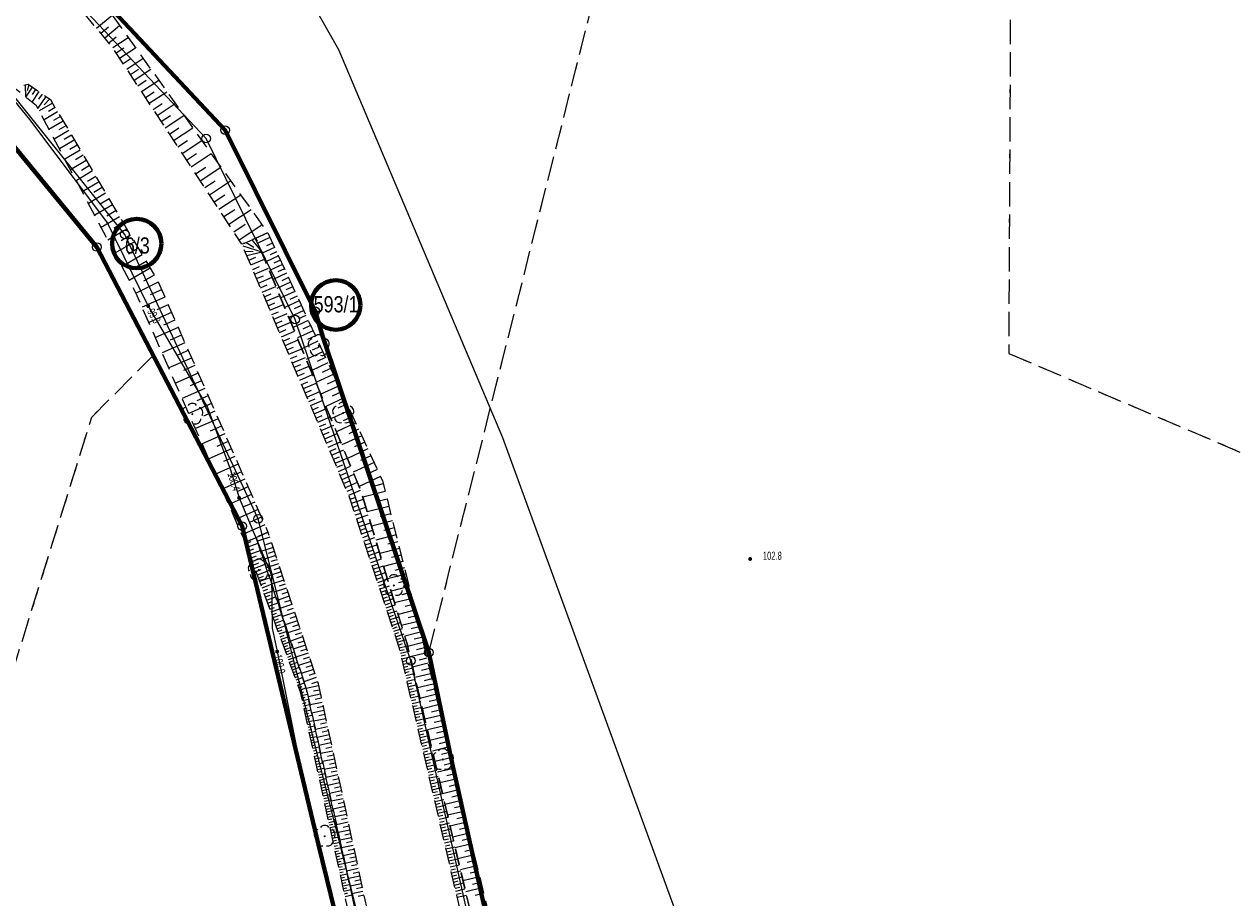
# Model space of a CAD drawing. Header units: inches. Extents: x 6497603 to 6502483, y 5925790 to 5934357.
# Tile 255 of 256: x 6500947 to 6501059, y 5927114 to 5927195. Entities that reach past the tile are written whole.
import ezdxf
from ezdxf.enums import TextEntityAlignment as Align

# ---------------------------------------------------------------- set-up
doc = ezdxf.new("R2010")
doc.units = ezdxf.units.IN
doc.header["$MEASUREMENT"] = 0
for name, pattern in [('1.5_0.75', [2.25, 1.5, -0.75]), ('219-1000', [0, 0]), ('egkk-1000', [3, 2.25, -0.75]), ('egug-1000', [1.5, 0.75, -0.75])]:
    doc.linetypes.add(name, pattern=pattern)
for name, color, linetype in [('000 Inne (niezydentyfikowane)', 7, 'Continuous'), ('202-punkt graniczny', 7, 'Continuous'), ('211-numer działki ewidencyjnej', 7, 'Continuous'), ('217-kontur klasyfikacyjny', 7, 'Continuous'), ('218-kontur użytku gruntowego', 7, 'Continuous'), ('219-działka ewidencyjna', 7, 'Continuous'), ('drzewo liściaste', 7, 'Continuous'), ('pikieta naturalna', 7, 'Continuous'), ('pikieta naturalna-Atr2', 7, 'Continuous'), ('przewód telekomunikacyjny podziemny', 7, 'Continuous'), ('rzędna', 7, 'Continuous'), ('rzędna-Atr2', 7, 'Continuous'), ('skarpa nieumocniona', 7, 'Continuous')]:
    doc.layers.add(name, color=color, linetype=linetype)
doc.styles.get("Standard").update_dxf_attribs({"font": 'arial.ttf'})

# ---------------------------------------------------------------- blocks, each defined once
blk = doc.blocks.new('202')
at = {"color": 0, "linetype": 'Continuous', "lineweight": 0}
blk.add_circle((0, 0), 0.4, dxfattribs=at)
blk = doc.blocks.new('OP021')
at = {"linetype": 'Continuous', "lineweight": 13}
h = blk.add_hatch(color=0, dxfattribs=at)
edge = h.paths.add_edge_path()
edge.add_arc((0, 0), 0.1, 0, 360)
at = {"color": 0, "linetype": 'Continuous', "lineweight": -3}
for centre, start, end in [((-0.476, 0.154), 110.388, 213.756), ((0, 0.5), 38.316, 141.684), ((0.476, 0.154), 326.244, 69.612), ((-0.294, -0.404), 182.272, 285.64), ((0.294, -0.404), 254.36, 357.728), ((0.294, -0.404), 254.36, 357.728)]:
    blk.add_arc(centre, 0.5, start, end, dxfattribs=at)
blk = doc.blocks.new('PW01')
at = {"linetype": 'Continuous', "lineweight": 13}
h = blk.add_hatch(color=0, dxfattribs=at)
edge = h.paths.add_edge_path()
edge.add_arc((0, 0), 0.18, 0, 360)

msp = doc.modelspace()

# ---------------------------------------------------------------- linework, layer by layer
at = {"color": 6, "lineweight": 70}
for points in [[(6501011.55, 5927020.65), (6501000.814, 5927063.343), (6500992.07, 5927102.135), (6500986.55, 5927126.78), (6500984.39, 5927137), (6500974.602, 5927166.17), (6500973.88, 5927168.54), (6500965.55, 5927185.28), (6500952.04, 5927199.71), (6500933.25, 5927220.44)], [(6500937.14, 5927194.57), (6500953.68, 5927174.48), (6500963.205, 5927156.196), (6500967.12, 5927148.68), (6500974.172, 5927119.212), (6500979.12, 5927099.117), (6500984.237, 5927078.537), (6500994.599, 5927036.186), (6500997.8, 5927023.08), (6501007.082, 5926983.723), (6501014.87, 5926952.22), (6501018.14, 5926938.63), (6501021.741, 5926913.289), (6501023.386, 5926901.714), (6501023.632, 5926861.1), (6501019.496, 5926835.731), (6501014.288, 5926803.269), (6501007.497, 5926761.792)]]:
    msp.add_lwpolyline(points, dxfattribs=at)
at = {"color": 5, "lineweight": 70}
for centre in [(6500957.38, 5927174.8), (6500975.779, 5927169.116)]:
    msp.add_circle(centre, 2.284, dxfattribs=at)
at = {"layer": '000 Inne (niezydentyfikowane)', "color": 7, "linetype": 'Continuous', "lineweight": 18, "flags": 128}
for points in [[(6500953.66, 5927194.72), (6500955.1, 5927195.92)], [(6500954.04, 5927194.26), (6500954.75, 5927194.84)], [(6500954.42, 5927193.8), (6500955.79, 5927194.94)], [(6500954.79, 5927193.36), (6500955.46, 5927193.91)], [(6500955.15, 5927192.91), (6500956.58, 5927193.85)], [(6500955.47, 5927192.42), (6500956.19, 5927192.9)], [(6500955.79, 5927191.93), (6500957.26, 5927192.9)], [(6500956.12, 5927191.43), (6500956.86, 5927191.92)], [(6500956.45, 5927190.93), (6500957.96, 5927191.92)], [(6500956.79, 5927190.42), (6500957.55, 5927190.92)], [(6500957.13, 5927189.9), (6500958.67, 5927190.92)], [(6500947.05, 5927189.46), (6500947.1, 5927188.33)], [(6500947.71, 5927189.26), (6500947.1, 5927188.33)], [(6500947.39, 5927189.48), (6500947.25, 5927188.91)], [(6500957.47, 5927189.37), (6500958.26, 5927189.89)], [(6500957.82, 5927188.84), (6500959.41, 5927189.89)], [(6500948.32, 5927188.84), (6500947.66, 5927187.88)], [(6500948.01, 5927189.05), (6500947.69, 5927188.59)], [(6500948.96, 5927188.39), (6500948.22, 5927187.32)], [(6500948.64, 5927188.62), (6500948.3, 5927188.13)], [(6500949.31, 5927188.15), (6500948.82, 5927187.63)], [(6500958.18, 5927188.3), (6500958.98, 5927188.83)], [(6500958.54, 5927187.76), (6500960.17, 5927188.83)], [(6500949.58, 5927187.78), (6500948.36, 5927187.06)], [(6500950.06, 5927186.96), (6500948.8, 5927186.22)], [(6500949.82, 5927187.37), (6500949.2, 5927187.01)], [(6500958.9, 5927187.2), (6500959.73, 5927187.75)], [(6500959.27, 5927186.64), (6500960.94, 5927187.75)], [(6500950.56, 5927186.12), (6500949.26, 5927185.35)], [(6500950.31, 5927186.54), (6500949.67, 5927186.17)], [(6500959.64, 5927186.08), (6500960.49, 5927186.63)], [(6500960.02, 5927185.5), (6500961.74, 5927186.63)], [(6500951.08, 5927185.25), (6500949.74, 5927184.46)], [(6500950.82, 5927185.69), (6500950.16, 5927185.3)], [(6500951.34, 5927184.81), (6500950.66, 5927184.41)], [(6500960.41, 5927184.92), (6500961.28, 5927185.49)], [(6500960.79, 5927184.33), (6500962.56, 5927185.49)], [(6500951.6, 5927184.36), (6500950.23, 5927183.54)], [(6500951.88, 5927183.9), (6500951.18, 5927183.48)], [(6500961.19, 5927183.73), (6500962.08, 5927184.32)], [(6500961.59, 5927183.12), (6500963.4, 5927184.31)], [(6500952.15, 5927183.43), (6500950.73, 5927182.59)], [(6500952.71, 5927182.48), (6500951.25, 5927181.62)], [(6500952.43, 5927182.96), (6500951.71, 5927182.54)], [(6500961.99, 5927182.51), (6500962.91, 5927183.11)], [(6500962.4, 5927181.88), (6500964.26, 5927183.11)], [(6500953.29, 5927181.51), (6500951.78, 5927180.61)], [(6500953, 5927182), (6500952.26, 5927181.56)], [(6500962.82, 5927181.25), (6500963.76, 5927181.87)], [(6500963.24, 5927180.61), (6500965.15, 5927181.87)], [(6500953.89, 5927180.5), (6500952.33, 5927179.58)], [(6500953.59, 5927181.01), (6500952.82, 5927180.55)], [(6500963.66, 5927179.97), (6500964.63, 5927180.6)], [(6500964.1, 5927179.31), (6500966.06, 5927180.6)], [(6500954.5, 5927179.46), (6500952.9, 5927178.51)], [(6500954.19, 5927179.98), (6500953.4, 5927179.51)], [(6500964.53, 5927178.65), (6500965.53, 5927179.3)], [(6500964.98, 5927177.97), (6500966.99, 5927179.3)], [(6500955.14, 5927178.39), (6500953.49, 5927177.41)], [(6500954.82, 5927178.93), (6500954, 5927178.44)], [(6500965.43, 5927177.29), (6500966.45, 5927177.96)], [(6500965.88, 5927176.6), (6500967.95, 5927177.95)], [(6500955.79, 5927177.28), (6500954.09, 5927176.27)], [(6500955.46, 5927177.84), (6500954.62, 5927177.34)], [(6500956.46, 5927176.14), (6500954.71, 5927175.11)], [(6500956.13, 5927176.72), (6500955.26, 5927176.21)], [(6500966.35, 5927175.89), (6500967.4, 5927176.58)], [(6500966.84, 5927175.15), (6500968.96, 5927176.54)], [(6500957.16, 5927174.97), (6500955.35, 5927173.9)], [(6500956.81, 5927175.56), (6500955.92, 5927175.04)], [(6500967.18, 5927174.58), (6500968.93, 5927174.02)], [(6500967.49, 5927174.9), (6500968.21, 5927174.46)], [(6500968.01, 5927175.14), (6500968.93, 5927174.02)], [(6500969.7, 5927175.35), (6500968.59, 5927174.83)], [(6500969.93, 5927174.84), (6500969.37, 5927174.58)], [(6500957.87, 5927173.76), (6500956.01, 5927172.66)], [(6500957.51, 5927174.37), (6500956.6, 5927173.83)], [(6500967.37, 5927174.11), (6500968.15, 5927174.07)], [(6500967.56, 5927173.68), (6500968.93, 5927174.02)], [(6500967.74, 5927173.25), (6500968.38, 5927173.53)], [(6500970.12, 5927174.43), (6500968.98, 5927173.9)], [(6500970.48, 5927173.66), (6500969.3, 5927173.11)], [(6500970.3, 5927174.04), (6500969.72, 5927173.77)], [(6500958.61, 5927172.52), (6500956.69, 5927171.38)], [(6500958.24, 5927173.15), (6500957.29, 5927172.59)], [(6500967.92, 5927172.83), (6500969.2, 5927173.37)], [(6500968.1, 5927172.4), (6500968.74, 5927172.68)], [(6500968.28, 5927171.98), (6500969.55, 5927172.52)], [(6500970.85, 5927172.87), (6500969.64, 5927172.31)], [(6500970.66, 5927173.26), (6500970.07, 5927172.99)], [(6500971.03, 5927172.47), (6500970.42, 5927172.18)], [(6500959.37, 5927171.23), (6500957.31, 5927170.2)], [(6500958.99, 5927171.88), (6500958.01, 5927171.31)], [(6500968.46, 5927171.56), (6500969.09, 5927171.83)], [(6500968.64, 5927171.14), (6500969.9, 5927171.68)], [(6500971.22, 5927172.06), (6500969.98, 5927171.49)], [(6500971.61, 5927171.23), (6500970.33, 5927170.64)], [(6500971.41, 5927171.65), (6500970.78, 5927171.36)], [(6500959.67, 5927170.53), (6500958.62, 5927170.07)], [(6500968.82, 5927170.72), (6500969.45, 5927170.99)], [(6500968.99, 5927170.3), (6500970.25, 5927170.84)], [(6500969.17, 5927169.88), (6500969.8, 5927170.15)], [(6500972, 5927170.38), (6500970.69, 5927169.77)], [(6500971.8, 5927170.81), (6500971.16, 5927170.51)], [(6500959.98, 5927169.83), (6500957.88, 5927168.91)], [(6500960.29, 5927169.13), (6500959.24, 5927168.67)], [(6500969.35, 5927169.47), (6500970.6, 5927170)], [(6500969.53, 5927169.05), (6500970.15, 5927169.32)], [(6500969.7, 5927168.64), (6500970.94, 5927169.17)], [(6500972.4, 5927169.51), (6500971.06, 5927168.88)], [(6500972.2, 5927169.95), (6500971.54, 5927169.64)], [(6500972.61, 5927169.06), (6500971.93, 5927168.75)], [(6500960.6, 5927168.43), (6500958.49, 5927167.51)], [(6500969.88, 5927168.23), (6500970.5, 5927168.49)], [(6500970.05, 5927167.82), (6500971.29, 5927168.34)], [(6500972.82, 5927168.61), (6500971.44, 5927167.97)], [(6500973.03, 5927168.15), (6500972.33, 5927167.83)], [(6500961.21, 5927167.03), (6500959.11, 5927166.1)], [(6500960.91, 5927167.73), (6500959.85, 5927167.27)], [(6500970.23, 5927167.41), (6500970.84, 5927167.67)], [(6500970.4, 5927167), (6500971.63, 5927167.52)], [(6500970.57, 5927166.59), (6500971.19, 5927166.85)], [(6500970.75, 5927166.18), (6500971.97, 5927166.7)], [(6500973.24, 5927167.69), (6500971.83, 5927167.03)], [(6500973.68, 5927166.74), (6500972.23, 5927166.07)], [(6500973.46, 5927167.22), (6500972.75, 5927166.89)], [(6500961.83, 5927165.62), (6500959.73, 5927164.7)], [(6500961.52, 5927166.32), (6500960.47, 5927165.86)], [(6500970.92, 5927165.78), (6500971.53, 5927166.04)], [(6500971.09, 5927165.37), (6500972.31, 5927165.89)], [(6500974.13, 5927165.77), (6500972.64, 5927165.08)], [(6500973.91, 5927166.26), (6500973.17, 5927165.92)], [(6500962.14, 5927164.92), (6500961.09, 5927164.46)], [(6500971.26, 5927164.97), (6500971.87, 5927165.23)], [(6500971.43, 5927164.57), (6500972.64, 5927165.08)], [(6500974.59, 5927164.78), (6500973.06, 5927164.07)], [(6500974.36, 5927165.28), (6500973.61, 5927164.93)], [(6500962.45, 5927164.22), (6500960.34, 5927163.3)], [(6500962.75, 5927163.52), (6500961.7, 5927163.06)], [(6500971.61, 5927164.17), (6500972.21, 5927164.42)], [(6500971.78, 5927163.77), (6500972.98, 5927164.28)], [(6500971.95, 5927163.37), (6500972.54, 5927163.62)], [(6500972.11, 5927162.97), (6500973.31, 5927163.48)], [(6500975.06, 5927163.76), (6500973.5, 5927163.03)], [(6500974.83, 5927164.27), (6500974.05, 5927163.91)], [(6500963.06, 5927162.82), (6500960.96, 5927161.89)], [(6500972.28, 5927162.57), (6500972.88, 5927162.83)], [(6500972.45, 5927162.18), (6500973.64, 5927162.68)], [(6500975.55, 5927162.71), (6500973.94, 5927161.96)], [(6500975.31, 5927163.24), (6500974.51, 5927162.87)], [(6500963.68, 5927161.41), (6500961.57, 5927160.49)], [(6500963.37, 5927162.12), (6500962.32, 5927161.65)], [(6500972.62, 5927161.78), (6500973.21, 5927162.03)], [(6500972.79, 5927161.39), (6500973.97, 5927161.89)], [(6500972.95, 5927161), (6500973.54, 5927161.25)], [(6500973.12, 5927160.6), (6500974.3, 5927161.11)], [(6500976.05, 5927161.63), (6500974.4, 5927160.87)], [(6500975.8, 5927162.17), (6500974.98, 5927161.8)], [(6500964.29, 5927160.01), (6500962.19, 5927159.09)], [(6500963.99, 5927160.71), (6500962.93, 5927160.25)], [(6500973.29, 5927160.21), (6500973.87, 5927160.46)], [(6500973.45, 5927159.83), (6500974.62, 5927160.32)], [(6500976.56, 5927160.53), (6500974.86, 5927159.74)], [(6500976.3, 5927161.08), (6500975.46, 5927160.7)], [(6500964.6, 5927159.31), (6500963.55, 5927158.85)], [(6500973.62, 5927159.44), (6500974.2, 5927159.69)], [(6500973.78, 5927159.05), (6500974.94, 5927159.55)], [(6500973.95, 5927158.66), (6500974.53, 5927158.91)], [(6500977.08, 5927159.39), (6500975.34, 5927158.59)], [(6500976.82, 5927159.96), (6500975.96, 5927159.57)], [(6500964.91, 5927158.61), (6500962.81, 5927157.69)], [(6500965.22, 5927157.91), (6500964.17, 5927157.45)], [(6500974.11, 5927158.28), (6500975.27, 5927158.77)], [(6500974.27, 5927157.9), (6500974.85, 5927158.14)], [(6500974.44, 5927157.51), (6500975.59, 5927158)], [(6500977.62, 5927158.23), (6500975.84, 5927157.4)], [(6500977.35, 5927158.82), (6500976.47, 5927158.41)], [(6500965.52, 5927157.21), (6500963.42, 5927156.29)], [(6500974.6, 5927157.13), (6500975.17, 5927157.38)], [(6500974.76, 5927156.75), (6500975.9, 5927157.24)], [(6500978.18, 5927157.04), (6500976.34, 5927156.19)], [(6500977.9, 5927157.64), (6500976.99, 5927157.22)], [(6500966.14, 5927155.81), (6500964.04, 5927154.89)], [(6500965.83, 5927156.51), (6500964.78, 5927156.05)], [(6500974.92, 5927156.37), (6500975.49, 5927156.61)], [(6500975.08, 5927155.99), (6500976.22, 5927156.48)], [(6500975.24, 5927155.62), (6500975.81, 5927155.86)], [(6500975.4, 5927155.24), (6500976.54, 5927155.72)], [(6500978.74, 5927155.81), (6500976.86, 5927154.94)], [(6500978.46, 5927156.43), (6500977.53, 5927156)], [(6500966.75, 5927154.41), (6500964.65, 5927153.49)], [(6500966.45, 5927155.11), (6500965.4, 5927154.65)], [(6500975.56, 5927154.86), (6500976.13, 5927155.1)], [(6500975.72, 5927154.49), (6500976.85, 5927154.97)], [(6500979.33, 5927154.55), (6500977.39, 5927153.66)], [(6500979.03, 5927155.18), (6500978.08, 5927154.74)], [(6500967.06, 5927153.71), (6500966.01, 5927153.25)], [(6500975.88, 5927154.12), (6500976.44, 5927154.35)], [(6500976.04, 5927153.74), (6500977.16, 5927154.22)], [(6500976.2, 5927153.37), (6500976.76, 5927153.61)], [(6500976.36, 5927153), (6500977.47, 5927153.47)], [(6500979.92, 5927153.26), (6500977.94, 5927152.34)], [(6500979.62, 5927153.91), (6500978.64, 5927153.46)], [(6500967.37, 5927153.01), (6500965.27, 5927152.09)], [(6500967.68, 5927152.31), (6500966.63, 5927151.85)], [(6500976.51, 5927152.63), (6500977.07, 5927152.87)], [(6500976.67, 5927152.26), (6500977.78, 5927152.73)], [(6500980.18, 5927152.58), (6500979.12, 5927152.31)], [(6500967.98, 5927151.61), (6500965.88, 5927150.69)], [(6500976.83, 5927151.9), (6500977.38, 5927152.13)], [(6500976.98, 5927151.53), (6500978.08, 5927152)], [(6500977.11, 5927151.16), (6500977.67, 5927151.35)], [(6500977.23, 5927150.8), (6500978.34, 5927151.16)], [(6500980.35, 5927151.88), (6500978.28, 5927151.35)], [(6500980.53, 5927151.18), (6500979.51, 5927150.93)], [(6500968.6, 5927150.21), (6500966.5, 5927149.29)], [(6500968.29, 5927150.91), (6500967.24, 5927150.45)], [(6500977.35, 5927150.43), (6500977.9, 5927150.61)], [(6500977.47, 5927150.07), (6500978.56, 5927150.43)], [(6500980.7, 5927150.5), (6500978.69, 5927149.99)], [(6500969.21, 5927148.81), (6500967.11, 5927147.89)], [(6500968.91, 5927149.51), (6500967.86, 5927149.05)], [(6500977.59, 5927149.71), (6500978.13, 5927149.89)], [(6500977.71, 5927149.36), (6500978.78, 5927149.71)], [(6500977.82, 5927149), (6500978.35, 5927149.18)], [(6500977.94, 5927148.65), (6500978.99, 5927149)], [(6500981.04, 5927149.16), (6500979.09, 5927148.67)], [(6500980.87, 5927149.83), (6500979.88, 5927149.58)], [(6500969.67, 5927147.66), (6500968.54, 5927147.28)], [(6500978.06, 5927148.31), (6500978.58, 5927148.48)], [(6500978.17, 5927147.97), (6500979.2, 5927148.31)], [(6500978.28, 5927147.63), (6500978.79, 5927147.8)], [(6500981.36, 5927147.87), (6500979.48, 5927147.39)], [(6500981.2, 5927148.51), (6500980.24, 5927148.27)], [(6500967.46, 5927147.07), (6500967.97, 5927147.26)], [(6500967.59, 5927146.74), (6500968.6, 5927147.11)], [(6500967.71, 5927146.4), (6500968.21, 5927146.59)], [(6500969.98, 5927146.72), (6500968.85, 5927146.35)], [(6500969.84, 5927147.14), (6500969.28, 5927146.95)], [(6500978.39, 5927147.29), (6500979.41, 5927147.63)], [(6500978.5, 5927146.96), (6500979.01, 5927147.12)], [(6500978.61, 5927146.63), (6500979.61, 5927146.96)], [(6500981.68, 5927146.62), (6500979.85, 5927146.16)], [(6500981.52, 5927147.24), (6500980.59, 5927147)], [(6500967.83, 5927146.08), (6500968.82, 5927146.44)], [(6500967.95, 5927145.75), (6500968.44, 5927145.93)], [(6500968.07, 5927145.43), (6500969.03, 5927145.79)], [(6500970.23, 5927145.96), (6500969.1, 5927145.59)], [(6500970.1, 5927146.34), (6500969.54, 5927146.15)], [(6500970.35, 5927145.58), (6500969.79, 5927145.4)], [(6500978.72, 5927146.3), (6500979.22, 5927146.46)], [(6500978.83, 5927145.97), (6500979.81, 5927146.3)], [(6500978.94, 5927145.65), (6500979.42, 5927145.81)], [(6500979.04, 5927145.33), (6500980, 5927145.65)], [(6500981.83, 5927146), (6500980.93, 5927145.78)], [(6500968.19, 5927145.11), (6500968.66, 5927145.29)], [(6500968.3, 5927144.8), (6500969.25, 5927145.15)], [(6500968.42, 5927144.49), (6500968.88, 5927144.66)], [(6500968.53, 5927144.18), (6500969.45, 5927144.53)], [(6500970.48, 5927145.21), (6500969.35, 5927144.83)], [(6500970.73, 5927144.46), (6500969.6, 5927144.08)], [(6500970.6, 5927144.83), (6500970.04, 5927144.64)], [(6500979.15, 5927145.01), (6500979.62, 5927145.17)], [(6500979.25, 5927144.7), (6500980.2, 5927145.01)], [(6500979.36, 5927144.39), (6500979.82, 5927144.54)], [(6500979.46, 5927144.08), (6500980.39, 5927144.39)], [(6500981.98, 5927145.4), (6500980.21, 5927144.96)], [(6500982.13, 5927144.81), (6500981.26, 5927144.59)], [(6500968.64, 5927143.88), (6500969.1, 5927144.05)], [(6500968.75, 5927143.58), (6500969.66, 5927143.91)], [(6500968.86, 5927143.28), (6500969.31, 5927143.45)], [(6500968.97, 5927142.99), (6500969.85, 5927143.32)], [(6500970.98, 5927143.7), (6500969.85, 5927143.33)], [(6500970.85, 5927144.08), (6500970.29, 5927143.89)], [(6500971.1, 5927143.33), (6500970.54, 5927143.14)], [(6500979.56, 5927143.77), (6500980.02, 5927143.93)], [(6500979.66, 5927143.47), (6500980.57, 5927143.77)], [(6500979.76, 5927143.17), (6500980.21, 5927143.32)], [(6500979.86, 5927142.87), (6500980.75, 5927143.17)], [(6500982.28, 5927144.23), (6500980.56, 5927143.8)], [(6500982.42, 5927143.65), (6500981.58, 5927143.44)], [(6500969.08, 5927142.7), (6500969.51, 5927142.86)], [(6500969.18, 5927142.41), (6500970.05, 5927142.73)], [(6500969.29, 5927142.13), (6500969.72, 5927142.29)], [(6500969.39, 5927141.85), (6500970.24, 5927142.16)], [(6500971.23, 5927142.95), (6500970.1, 5927142.58)], [(6500971.48, 5927142.2), (6500970.35, 5927141.82)], [(6500971.35, 5927142.57), (6500970.79, 5927142.39)], [(6500979.96, 5927142.58), (6500980.4, 5927142.73)], [(6500980.05, 5927142.29), (6500980.93, 5927142.58)], [(6500980.15, 5927142), (6500980.58, 5927142.14)], [(6500982.56, 5927143.09), (6500980.9, 5927142.67)], [(6500982.7, 5927142.53), (6500981.89, 5927142.33)], [(6500969.49, 5927141.57), (6500969.91, 5927141.72)], [(6500969.6, 5927141.29), (6500970.42, 5927141.6)], [(6500969.7, 5927141.02), (6500970.11, 5927141.17)], [(6500969.8, 5927140.75), (6500970.6, 5927141.05)], [(6500971.73, 5927141.45), (6500970.6, 5927141.07)], [(6500971.6, 5927141.82), (6500971.04, 5927141.64)], [(6500971.85, 5927141.07), (6500971.29, 5927140.88)], [(6500980.24, 5927141.71), (6500981.11, 5927142)], [(6500980.34, 5927141.42), (6500980.77, 5927141.57)], [(6500980.43, 5927141.14), (6500981.28, 5927141.42)], [(6500980.52, 5927140.86), (6500980.95, 5927141)], [(6500982.84, 5927141.98), (6500981.23, 5927141.58)], [(6500982.98, 5927141.45), (6500982.19, 5927141.25)], [(6500969.89, 5927140.49), (6500970.29, 5927140.64)], [(6500969.99, 5927140.22), (6500970.78, 5927140.52)], [(6500970.09, 5927139.96), (6500970.48, 5927140.11)], [(6500970.18, 5927139.71), (6500970.96, 5927139.99)], [(6500971.98, 5927140.69), (6500970.85, 5927140.32)], [(6500972.23, 5927139.94), (6500971.1, 5927139.57)], [(6500972.1, 5927140.32), (6500971.54, 5927140.13)], [(6500980.62, 5927140.59), (6500981.45, 5927140.86)], [(6500980.71, 5927140.31), (6500981.12, 5927140.45)], [(6500980.8, 5927140.04), (6500981.62, 5927140.31)], [(6500980.89, 5927139.77), (6500981.29, 5927139.9)], [(6500983.11, 5927140.92), (6500981.55, 5927140.52)], [(6500983.37, 5927139.88), (6500981.86, 5927139.5)], [(6500983.24, 5927140.39), (6500982.47, 5927140.2)], [(6500970.28, 5927139.45), (6500970.66, 5927139.59)], [(6500970.37, 5927139.2), (6500971.13, 5927139.48)], [(6500970.46, 5927138.95), (6500970.84, 5927139.09)], [(6500970.55, 5927138.71), (6500971.29, 5927138.98)], [(6500972.48, 5927139.19), (6500971.35, 5927138.82)], [(6500972.35, 5927139.57), (6500971.79, 5927139.38)], [(6500972.6, 5927138.81), (6500972.04, 5927138.63)], [(6500980.98, 5927139.5), (6500981.78, 5927139.77)], [(6500981.06, 5927139.23), (6500981.46, 5927139.37)], [(6500981.15, 5927138.97), (6500981.94, 5927139.23)], [(6500981.24, 5927138.71), (6500981.63, 5927138.84)], [(6500981.32, 5927138.45), (6500982.1, 5927138.71)], [(6500983.62, 5927138.88), (6500982.16, 5927138.51)], [(6500983.5, 5927139.38), (6500982.76, 5927139.19)], [(6500970.64, 5927138.46), (6500971.01, 5927138.6)], [(6500970.73, 5927138.22), (6500971.46, 5927138.49)], [(6500970.82, 5927137.98), (6500971.18, 5927138.11)], [(6500970.9, 5927137.75), (6500971.61, 5927138.01)], [(6500970.99, 5927137.51), (6500971.34, 5927137.64)], [(6500972.72, 5927138.44), (6500971.6, 5927138.06)], [(6500972.97, 5927137.69), (6500971.85, 5927137.31)], [(6500972.85, 5927138.06), (6500972.29, 5927137.87)], [(6500981.41, 5927138.2), (6500981.79, 5927138.32)], [(6500981.49, 5927137.94), (6500982.26, 5927138.2)], [(6500981.58, 5927137.69), (6500981.96, 5927137.82)], [(6500981.66, 5927137.44), (6500982.42, 5927137.62)], [(6500983.86, 5927137.91), (6500982.43, 5927137.56)], [(6500983.74, 5927138.39), (6500983.02, 5927138.22)], [(6500971.08, 5927137.28), (6500971.77, 5927137.53)], [(6500971.16, 5927137.04), (6500971.51, 5927137.17)], [(6500971.25, 5927136.81), (6500971.93, 5927137.06)], [(6500971.34, 5927136.57), (6500971.67, 5927136.7)], [(6500971.42, 5927136.34), (6500972.09, 5927136.58)], [(6500973.22, 5927136.93), (6500972.1, 5927136.56)], [(6500973.1, 5927137.31), (6500972.53, 5927137.12)], [(6500973.35, 5927136.56), (6500972.78, 5927136.37)], [(6500981.72, 5927137.19), (6500982.1, 5927137.28)], [(6500981.78, 5927136.93), (6500982.54, 5927137.11)], [(6500981.83, 5927136.68), (6500982.22, 5927136.77)], [(6500981.89, 5927136.42), (6500982.66, 5927136.6)], [(6500984.09, 5927136.95), (6500982.66, 5927136.61)], [(6500983.98, 5927137.43), (6500983.26, 5927137.26)], [(6500984.21, 5927136.48), (6500983.49, 5927136.3)], [(6500971.51, 5927136.1), (6500971.84, 5927136.22)], [(6500971.6, 5927135.87), (6500972.25, 5927136.11)], [(6500971.68, 5927135.63), (6500972, 5927135.75)], [(6500971.77, 5927135.4), (6500972.4, 5927135.63)], [(6500973.47, 5927136.18), (6500972.34, 5927135.81)], [(6500973.72, 5927135.43), (6500972.59, 5927135.05)], [(6500973.6, 5927135.8), (6500973.03, 5927135.62)], [(6500981.95, 5927136.16), (6500982.34, 5927136.25)], [(6500982.01, 5927135.91), (6500982.78, 5927136.09)], [(6500982.07, 5927135.65), (6500982.46, 5927135.74)], [(6500982.13, 5927135.39), (6500982.9, 5927135.57)], [(6500984.32, 5927136), (6500982.89, 5927135.65)], [(6500984.44, 5927135.52), (6500983.72, 5927135.35)], [(6500971.86, 5927135.16), (6500972.17, 5927135.28)], [(6500971.94, 5927134.93), (6500972.56, 5927135.16)], [(6500972.03, 5927134.69), (6500972.34, 5927134.81)], [(6500972.12, 5927134.46), (6500972.72, 5927134.68)], [(6500972.2, 5927134.22), (6500972.5, 5927134.33)], [(6500972.29, 5927133.99), (6500972.88, 5927134.21)], [(6500973.97, 5927134.68), (6500972.84, 5927134.3)], [(6500973.85, 5927135.05), (6500973.28, 5927134.86)], [(6500974.1, 5927134.3), (6500973.53, 5927134.11)], [(6500982.19, 5927135.14), (6500982.58, 5927135.23)], [(6500982.25, 5927134.88), (6500983.03, 5927135.06)], [(6500982.31, 5927134.62), (6500982.7, 5927134.71)], [(6500982.37, 5927134.36), (6500983.15, 5927134.54)], [(6500984.55, 5927135.04), (6500983.11, 5927134.69)], [(6500984.67, 5927134.56), (6500983.95, 5927134.39)], [(6500972.38, 5927133.76), (6500972.67, 5927133.86)], [(6500972.46, 5927133.52), (6500973.03, 5927133.73)], [(6500972.54, 5927133.28), (6500972.83, 5927133.35)], [(6500972.59, 5927133.04), (6500973.17, 5927133.16)], [(6500974.2, 5927133.92), (6500973.05, 5927133.67)], [(6500974.37, 5927133.15), (6500973.23, 5927132.91)], [(6500974.28, 5927133.53), (6500973.71, 5927133.41)], [(6500982.43, 5927134.1), (6500982.82, 5927134.19)], [(6500982.49, 5927133.84), (6500983.27, 5927134.03)], [(6500982.55, 5927133.59), (6500982.94, 5927133.68)], [(6500982.61, 5927133.33), (6500983.39, 5927133.51)], [(6500982.67, 5927133.07), (6500983.06, 5927133.16)], [(6500984.78, 5927134.08), (6500983.34, 5927133.73)], [(6500985.02, 5927133.11), (6500983.57, 5927132.76)], [(6500984.9, 5927133.6), (6500984.18, 5927133.42)], [(6500972.65, 5927132.79), (6500972.94, 5927132.86)], [(6500972.7, 5927132.55), (6500973.28, 5927132.68)], [(6500972.75, 5927132.3), (6500973.04, 5927132.37)], [(6500972.81, 5927132.06), (6500973.39, 5927132.19)], [(6500974.53, 5927132.39), (6500973.4, 5927132.15)], [(6500974.45, 5927132.77), (6500973.88, 5927132.65)], [(6500974.61, 5927132.02), (6500974.05, 5927131.89)], [(6500982.73, 5927132.81), (6500983.51, 5927132.99)], [(6500982.8, 5927132.55), (6500983.19, 5927132.64)], [(6500982.86, 5927132.28), (6500983.64, 5927132.47)], [(6500982.92, 5927132.02), (6500983.31, 5927132.11)], [(6500985.25, 5927132.15), (6500983.8, 5927131.8)], [(6500985.13, 5927132.63), (6500984.41, 5927132.46)], [(6500972.86, 5927131.82), (6500973.15, 5927131.88)], [(6500972.91, 5927131.57), (6500973.5, 5927131.7)], [(6500972.97, 5927131.33), (6500973.26, 5927131.39)], [(6500973.02, 5927131.08), (6500973.6, 5927131.21)], [(6500973.07, 5927130.84), (6500973.37, 5927130.9)], [(6500974.69, 5927131.64), (6500973.56, 5927131.39)], [(6500974.86, 5927130.88), (6500973.73, 5927130.64)], [(6500974.78, 5927131.26), (6500974.21, 5927131.14)], [(6500982.98, 5927131.76), (6500983.76, 5927131.94)], [(6500983.04, 5927131.5), (6500983.43, 5927131.59)], [(6500983.1, 5927131.24), (6500983.88, 5927131.42)], [(6500983.16, 5927130.98), (6500983.55, 5927131.07)], [(6500983.22, 5927130.71), (6500984.01, 5927130.9)], [(6500985.48, 5927131.18), (6500984.03, 5927130.83)], [(6500985.37, 5927131.66), (6500984.64, 5927131.49)], [(6500973.13, 5927130.59), (6500973.71, 5927130.72)], [(6500973.18, 5927130.35), (6500973.47, 5927130.41)], [(6500973.23, 5927130.1), (6500973.82, 5927130.23)], [(6500973.29, 5927129.86), (6500973.58, 5927129.92)], [(6500973.34, 5927129.61), (6500973.93, 5927129.74)], [(6500975.02, 5927130.13), (6500973.9, 5927129.89)], [(6500974.94, 5927130.51), (6500974.38, 5927130.39)], [(6500975.1, 5927129.76), (6500974.54, 5927129.64)], [(6500983.28, 5927130.45), (6500983.68, 5927130.54)], [(6500983.34, 5927130.19), (6500984.13, 5927130.37)], [(6500983.4, 5927129.92), (6500983.8, 5927130.02)], [(6500983.47, 5927129.66), (6500984.26, 5927129.84)], [(6500985.72, 5927130.2), (6500984.26, 5927129.85)], [(6500985.6, 5927130.69), (6500984.87, 5927130.52)], [(6500973.39, 5927129.37), (6500973.69, 5927129.43)], [(6500973.45, 5927129.13), (6500974.04, 5927129.25)], [(6500973.5, 5927128.88), (6500973.79, 5927128.95)], [(6500973.55, 5927128.64), (6500974.14, 5927128.77)], [(6500975.18, 5927129.38), (6500974.06, 5927129.14)], [(6500975.34, 5927128.64), (6500974.23, 5927128.4)], [(6500975.26, 5927129.01), (6500974.7, 5927128.89)], [(6500983.53, 5927129.4), (6500983.92, 5927129.49)], [(6500983.59, 5927129.13), (6500984.38, 5927129.32)], [(6500983.65, 5927128.87), (6500984.05, 5927128.96)], [(6500983.71, 5927128.6), (6500984.51, 5927128.79)], [(6500985.95, 5927129.23), (6500984.49, 5927128.87)], [(6500985.84, 5927129.72), (6500985.1, 5927129.54)], [(6500986.07, 5927128.74), (6500985.34, 5927128.56)], [(6500973.61, 5927128.39), (6500973.9, 5927128.46)], [(6500973.66, 5927128.15), (6500974.25, 5927128.28)], [(6500973.71, 5927127.9), (6500974.01, 5927127.97)], [(6500973.77, 5927127.66), (6500974.36, 5927127.79)], [(6500973.82, 5927127.41), (6500974.12, 5927127.48)], [(6500975.5, 5927127.89), (6500974.39, 5927127.65)], [(6500975.42, 5927128.26), (6500974.87, 5927128.14)], [(6500975.58, 5927127.52), (6500975.03, 5927127.4)], [(6500983.77, 5927128.34), (6500984.17, 5927128.43)], [(6500983.84, 5927128.07), (6500984.63, 5927128.26)], [(6500983.9, 5927127.8), (6500984.3, 5927127.9)], [(6500983.96, 5927127.54), (6500984.76, 5927127.72)], [(6500986.19, 5927128.25), (6500984.72, 5927127.89)], [(6500986.31, 5927127.76), (6500985.57, 5927127.58)], [(6500973.87, 5927127.17), (6500974.47, 5927127.3)], [(6500973.93, 5927126.93), (6500974.22, 5927126.99)], [(6500973.98, 5927126.68), (6500974.58, 5927126.81)], [(6500974.03, 5927126.44), (6500974.33, 5927126.5)], [(6500975.66, 5927127.15), (6500974.55, 5927126.91)], [(6500975.82, 5927126.41), (6500974.72, 5927126.17)], [(6500975.74, 5927126.78), (6500975.19, 5927126.66)], [(6500984.02, 5927127.27), (6500984.42, 5927127.36)], [(6500984.08, 5927127), (6500984.88, 5927127.19)], [(6500984.15, 5927126.74), (6500984.55, 5927126.83)], [(6500984.21, 5927126.47), (6500985.01, 5927126.66)], [(6500986.43, 5927127.27), (6500984.95, 5927126.91)], [(6500986.55, 5927126.78), (6500985.81, 5927126.6)], [(6500974.09, 5927126.19), (6500974.69, 5927126.32)], [(6500974.14, 5927125.95), (6500974.44, 5927126.01)], [(6500974.19, 5927125.7), (6500974.79, 5927125.83)], [(6500974.25, 5927125.46), (6500974.55, 5927125.52)], [(6500974.3, 5927125.21), (6500974.9, 5927125.35)], [(6500975.98, 5927125.68), (6500974.88, 5927125.44)], [(6500975.9, 5927126.04), (6500975.35, 5927125.93)], [(6500976.06, 5927125.31), (6500975.51, 5927125.19)], [(6500984.27, 5927126.2), (6500984.67, 5927126.3)], [(6500984.33, 5927125.93), (6500985.14, 5927126.12)], [(6500984.4, 5927125.66), (6500984.8, 5927125.76)], [(6500984.46, 5927125.4), (6500985.26, 5927125.58)], [(6500986.67, 5927126.28), (6500985.18, 5927125.93)], [(6500986.9, 5927125.29), (6500985.42, 5927124.94)], [(6500986.78, 5927125.79), (6500986.04, 5927125.61)], [(6500974.35, 5927124.97), (6500974.65, 5927125.04)], [(6500974.41, 5927124.73), (6500975.01, 5927124.86)], [(6500974.46, 5927124.48), (6500974.76, 5927124.55)], [(6500974.51, 5927124.24), (6500975.12, 5927124.37)], [(6500976.14, 5927124.94), (6500975.04, 5927124.71)], [(6500976.3, 5927124.21), (6500975.2, 5927123.97)], [(6500976.22, 5927124.58), (6500975.67, 5927124.46)], [(6500984.52, 5927125.13), (6500984.92, 5927125.22)], [(6500984.58, 5927124.86), (6500985.39, 5927125.05)], [(6500984.65, 5927124.59), (6500985.05, 5927124.68)], [(6500984.71, 5927124.32), (6500985.52, 5927124.51)], [(6500984.77, 5927124.05), (6500985.18, 5927124.14)], [(6500987.14, 5927124.3), (6500985.65, 5927123.94)], [(6500987.02, 5927124.8), (6500986.28, 5927124.62)], [(6500974.57, 5927123.99), (6500974.87, 5927124.06)], [(6500974.62, 5927123.75), (6500975.23, 5927123.88)], [(6500974.67, 5927123.5), (6500974.98, 5927123.57)], [(6500974.73, 5927123.26), (6500975.33, 5927123.39)], [(6500974.78, 5927123.01), (6500975.08, 5927123.08)], [(6500976.46, 5927123.48), (6500975.37, 5927123.25)], [(6500976.38, 5927123.85), (6500975.83, 5927123.73)], [(6500976.53, 5927123.12), (6500975.99, 5927123)], [(6500984.83, 5927123.78), (6500985.65, 5927123.96)], [(6500984.9, 5927123.5), (6500985.3, 5927123.6)], [(6500984.96, 5927123.23), (6500985.77, 5927123.42)], [(6500985.02, 5927122.96), (6500985.43, 5927123.06)], [(6500987.38, 5927123.31), (6500985.89, 5927122.95)], [(6500987.26, 5927123.81), (6500986.52, 5927123.63)], [(6500974.83, 5927122.77), (6500975.44, 5927122.9)], [(6500974.89, 5927122.52), (6500975.19, 5927122.59)], [(6500974.94, 5927122.28), (6500975.55, 5927122.41)], [(6500974.99, 5927122.04), (6500975.3, 5927122.1)], [(6500975.05, 5927121.79), (6500975.66, 5927121.92)], [(6500976.61, 5927122.76), (6500975.53, 5927122.52)], [(6500976.77, 5927122.03), (6500975.69, 5927121.8)], [(6500976.69, 5927122.39), (6500976.15, 5927122.28)], [(6500985.09, 5927122.69), (6500985.9, 5927122.88)], [(6500985.15, 5927122.42), (6500985.56, 5927122.51)], [(6500985.21, 5927122.14), (6500986.03, 5927122.33)], [(6500985.28, 5927121.87), (6500985.69, 5927121.97)], [(6500987.62, 5927122.31), (6500986.12, 5927121.95)], [(6500987.5, 5927122.81), (6500986.75, 5927122.63)], [(6500975.1, 5927121.55), (6500975.41, 5927121.61)], [(6500975.15, 5927121.3), (6500975.77, 5927121.44)], [(6500975.21, 5927121.06), (6500975.51, 5927121.12)], [(6500975.26, 5927120.81), (6500975.87, 5927120.95)], [(6500976.93, 5927121.31), (6500975.85, 5927121.08)], [(6500976.85, 5927121.67), (6500976.31, 5927121.55)], [(6500977, 5927120.95), (6500976.46, 5927120.83)], [(6500985.34, 5927121.6), (6500986.16, 5927121.79)], [(6500985.41, 5927121.32), (6500985.82, 5927121.42)], [(6500985.47, 5927121.05), (6500986.29, 5927121.24)], [(6500985.53, 5927120.78), (6500985.94, 5927120.87)], [(6500987.86, 5927121.31), (6500986.36, 5927120.95)], [(6500987.74, 5927121.81), (6500986.99, 5927121.63)], [(6500987.99, 5927120.81), (6500987.23, 5927120.63)], [(6500975.31, 5927120.57), (6500975.62, 5927120.64)], [(6500975.37, 5927120.32), (6500975.98, 5927120.46)], [(6500975.42, 5927120.08), (6500975.73, 5927120.15)], [(6500975.47, 5927119.84), (6500976.09, 5927119.97)], [(6500975.53, 5927119.59), (6500975.84, 5927119.66)], [(6500977.08, 5927120.59), (6500976.01, 5927120.36)], [(6500977.24, 5927119.87), (6500976.16, 5927119.64)], [(6500977.16, 5927120.23), (6500976.62, 5927120.12)], [(6500985.6, 5927120.5), (6500986.42, 5927120.69)], [(6500985.66, 5927120.23), (6500986.07, 5927120.32)], [(6500985.72, 5927119.95), (6500986.55, 5927120.14)], [(6500985.79, 5927119.68), (6500986.2, 5927119.77)], [(6500988.11, 5927120.31), (6500986.6, 5927119.94)], [(6500988.23, 5927119.8), (6500987.47, 5927119.62)], [(6500975.58, 5927119.35), (6500976.2, 5927119.48)], [(6500975.63, 5927119.1), (6500975.94, 5927119.17)], [(6500975.69, 5927118.86), (6500976.31, 5927118.99)], [(6500975.74, 5927118.61), (6500976.05, 5927118.68)], [(6500977.39, 5927119.16), (6500976.32, 5927118.93)], [(6500977.31, 5927119.52), (6500976.78, 5927119.4)], [(6500977.47, 5927118.8), (6500976.93, 5927118.69)], [(6500985.85, 5927119.4), (6500986.68, 5927119.59)], [(6500985.92, 5927119.12), (6500986.33, 5927119.22)], [(6500985.98, 5927118.85), (6500986.81, 5927119.04)], [(6500986.05, 5927118.57), (6500986.46, 5927118.67)], [(6500988.35, 5927119.3), (6500986.84, 5927118.94)], [(6500988.47, 5927118.8), (6500987.71, 5927118.61)], [(6500975.79, 5927118.37), (6500976.42, 5927118.5)], [(6500975.85, 5927118.12), (6500976.16, 5927118.19)], [(6500975.9, 5927117.88), (6500976.52, 5927118.02)], [(6500975.95, 5927117.63), (6500976.27, 5927117.7)], [(6500976.01, 5927117.39), (6500976.63, 5927117.53)], [(6500977.54, 5927118.45), (6500976.48, 5927118.22)], [(6500977.7, 5927117.74), (6500976.64, 5927117.51)], [(6500977.62, 5927118.09), (6500977.09, 5927117.98)], [(6500986.11, 5927118.29), (6500986.94, 5927118.49)], [(6500986.17, 5927118.02), (6500986.59, 5927118.11)], [(6500986.24, 5927117.74), (6500987.07, 5927117.93)], [(6500986.3, 5927117.46), (6500986.72, 5927117.56)], [(6500988.59, 5927118.29), (6500987.07, 5927117.92)], [(6500988.72, 5927117.78), (6500987.95, 5927117.6)], [(6500976.06, 5927117.15), (6500976.37, 5927117.21)], [(6500976.11, 5927116.9), (6500976.74, 5927117.04)], [(6500976.17, 5927116.66), (6500976.48, 5927116.73)], [(6500976.22, 5927116.41), (6500976.85, 5927116.55)], [(6500977.85, 5927117.03), (6500976.79, 5927116.8)], [(6500978, 5927116.33), (6500976.95, 5927116.1)], [(6500977.77, 5927117.38), (6500977.24, 5927117.27)], [(6500977.93, 5927116.68), (6500977.4, 5927116.56)], [(6500986.37, 5927117.18), (6500987.2, 5927117.37)], [(6500986.43, 5927116.9), (6500986.85, 5927117)], [(6500986.5, 5927116.62), (6500987.34, 5927116.82)], [(6500986.56, 5927116.34), (6500986.98, 5927116.44)], [(6500988.84, 5927117.28), (6500987.31, 5927116.91)], [(6500988.96, 5927116.77), (6500988.2, 5927116.59)], [(6500976.27, 5927116.17), (6500976.59, 5927116.24)], [(6500976.33, 5927115.92), (6500976.96, 5927116.06)], [(6500976.38, 5927115.68), (6500976.7, 5927115.75)], [(6500976.43, 5927115.43), (6500977.06, 5927115.57)], [(6500976.49, 5927115.19), (6500976.8, 5927115.26)], [(6500978.15, 5927115.62), (6500977.1, 5927115.4)], [(6500978.08, 5927115.98), (6500977.55, 5927115.86)], [(6500978.23, 5927115.27), (6500977.7, 5927115.16)], [(6500986.63, 5927116.06), (6500987.47, 5927116.26)], [(6500986.69, 5927115.78), (6500987.11, 5927115.88)], [(6500986.76, 5927115.5), (6500987.6, 5927115.7)], [(6500986.82, 5927115.22), (6500987.25, 5927115.32)], [(6500989.08, 5927116.26), (6500987.55, 5927115.89)], [(6500989.33, 5927115.24), (6500987.8, 5927114.87)], [(6500989.21, 5927115.75), (6500988.44, 5927115.57)], [(6500976.54, 5927114.95), (6500977.17, 5927115.08)], [(6500976.59, 5927114.7), (6500976.91, 5927114.77)], [(6500976.65, 5927114.46), (6500977.28, 5927114.59)], [(6500978.3, 5927114.92), (6500977.26, 5927114.7)], [(6500978.38, 5927114.58), (6500977.86, 5927114.46)], [(6500986.89, 5927114.94), (6500987.73, 5927115.14)], [(6500986.96, 5927114.66), (6500987.38, 5927114.76)], [(6500987.02, 5927114.38), (6500987.87, 5927114.57)], [(6500989.45, 5927114.73), (6500988.68, 5927114.55)]]:
    msp.add_lwpolyline(points, dxfattribs=at)
at = {"layer": '217-kontur klasyfikacyjny', "color": 3, "linetype": 'egkk-1000', "lineweight": 18, "flags": 128}
for points in [[(6500984.39, 5927137), (6501002.29, 5927207.97)], [(6501038.2, 5927201.48), (6501038.02, 5927164.65)], [(6500952.04, 5927199.71), (6500965.55, 5927185.28)], [(6500965.55, 5927185.28), (6500973.88, 5927168.54)], [(6500953.68, 5927174.48), (6500946.45, 5927183.26)], [(6500958.9, 5927164.46), (6500953.68, 5927174.48)], [(6500973.88, 5927168.54), (6500984.39, 5927137)], [(6500953.22, 5927158.76), (6500958.9, 5927164.46)], [(6500967.12, 5927148.68), (6500958.9, 5927164.46)], [(6501038.02, 5927164.65), (6501076.85, 5927148.09)], [(6500915.56, 5927037.76), (6500953.22, 5927158.76)], [(6500997.8, 5927023.08), (6500967.12, 5927148.68)], [(6500984.39, 5927137), (6501000.78, 5927063.48)]]:
    msp.add_lwpolyline(points, dxfattribs=at)
at = {"layer": '218-kontur użytku gruntowego', "color": 3, "linetype": 'egug-1000', "lineweight": 18, "flags": 128}
for points in [[(6500984.39, 5927137), (6501002.29, 5927207.97)], [(6501038.2, 5927201.48), (6501038.02, 5927164.65)], [(6500952.04, 5927199.71), (6500965.55, 5927185.28)], [(6500965.55, 5927185.28), (6500973.88, 5927168.54)], [(6500953.68, 5927174.48), (6500946.45, 5927183.26)], [(6500958.9, 5927164.46), (6500953.68, 5927174.48)], [(6500973.88, 5927168.54), (6500984.39, 5927137)], [(6500953.22, 5927158.76), (6500958.9, 5927164.46)], [(6500967.12, 5927148.68), (6500958.9, 5927164.46)], [(6501038.02, 5927164.65), (6501076.85, 5927148.09)], [(6500915.56, 5927037.76), (6500953.22, 5927158.76)], [(6500997.8, 5927023.08), (6500967.12, 5927148.68)], [(6500984.39, 5927137), (6501000.78, 5927063.48)]]:
    msp.add_lwpolyline(points, dxfattribs=at)
at = {"layer": '219-działka ewidencyjna', "color": 3, "linetype": '219-1000', "lineweight": 18, "flags": 128}
for points in [[(6500953.68, 5927174.48), (6500913.09, 5927223.78)], [(6500963.8, 5927184.51), (6500929.22, 5927221.12)], [(6500956.28, 5927175.65), (6500925.2, 5927214.4)], [(6500965.55, 5927185.28), (6500952.04, 5927199.71)], [(6500973.88, 5927168.54), (6500965.55, 5927185.28)], [(6500972.03, 5927167.77), (6500963.8, 5927184.51)], [(6500968.62, 5927149.35), (6500956.28, 5927175.65)], [(6500967.12, 5927148.68), (6500953.68, 5927174.48)], [(6500984.39, 5927137), (6500973.88, 5927168.54)], [(6500982.73, 5927136.24), (6500972.03, 5927167.77)], [(6501000.5, 5927022.63), (6500968.62, 5927149.35)], [(6500997.8, 5927023.08), (6500967.12, 5927148.68)], [(6501000.78, 5927063.48), (6500984.39, 5927137)], [(6501008.54, 5927021.25), (6500982.73, 5927136.24)]]:
    msp.add_lwpolyline(points, dxfattribs=at)
at = {"layer": 'przewód telekomunikacyjny podziemny', "color": 30, "linetype": 'Continuous', "lineweight": 18, "flags": 128}
for points in [[(6500929.05, 5927241.84), (6500960.76, 5927213.18), (6500969.75, 5927203.83), (6500976.03, 5927192.74), (6500991.19, 5927156.86), (6501009.09, 5927107.92), (6501017.71, 5927063.32), (6501024.89, 5927018.63), (6501034.29, 5926961.48), (6501039.84, 5926917.79), (6501045.09, 5926909.14), (6501045.07, 5926901.09), (6501050.9, 5926864.03), (6501044.69, 5926815.36), (6501035.71, 5926766.18)], [(6500940.36, 5927194.92), (6500947.45, 5927186.26), (6500954.68, 5927176.68), (6500958.44, 5927169.02), (6500963.93, 5927159.63), (6500966.04, 5927153.87), (6500966.84, 5927151.3), (6500969.85, 5927144.14), (6500969.91, 5927139.25), (6500970.36, 5927137.09), (6500972.71, 5927125.48), (6500976.27, 5927110.99), (6500978.12, 5927102.96), (6500980.33, 5927094.47), (6500984.29, 5927078.32), (6500984.96, 5927075.57), (6500987.14, 5927066.7), (6500990.61, 5927056.4), (6500990.76, 5927053.58), (6500994.95, 5927037.02), (6501006.09, 5927038.9), (6501008.51, 5927028.29)]]:
    msp.add_lwpolyline(points, dxfattribs=at)
at = {"layer": 'skarpa nieumocniona', "color": 7, "linetype": '1.5_0.75', "lineweight": 18, "flags": 128}
for points in [[(6500947.7, 5927201.87), (6500948.8, 5927202.36), (6500950.08, 5927202.93), (6500969.49, 5927175.8), (6500968.39, 5927175.31), (6500967.11, 5927174.73), (6500955.08, 5927193.01)], [(6500947.7, 5927201.87), (6500948.8, 5927202.36), (6500950.08, 5927202.93), (6500969.49, 5927175.8), (6500968.39, 5927175.31), (6500967.11, 5927174.73), (6500955.08, 5927193.01)], [(6500938.1, 5927185.66), (6500937.48, 5927187.03), (6500947.32, 5927189.53), (6500949.39, 5927188.1), (6500959.36, 5927171.25), (6500969.51, 5927148.13), (6500968.42, 5927147.64), (6500967.42, 5927147.19), (6500957.26, 5927170.31), (6500948.11, 5927187.52), (6500946.23, 5927189.04)], [(6500938.1, 5927185.66), (6500937.48, 5927187.03), (6500947.32, 5927189.53), (6500949.39, 5927188.1), (6500959.36, 5927171.25), (6500969.51, 5927148.13), (6500968.42, 5927147.64), (6500967.42, 5927147.19), (6500957.26, 5927170.31), (6500948.11, 5927187.52), (6500946.23, 5927189.04)], [(6500969.49, 5927175.8), (6500980.1, 5927152.88), (6500983.74, 5927138.41), (6501012.15, 5927020.64), (6501028.4, 5926950.07), (6501031.7, 5926931.96), (6501032.33, 5926926.5), (6501032.28, 5926926.46), (6501031.44, 5926926.58), (6501030.6, 5926931.83), (6501027.91, 5926950.17), (6501013.67, 5927008.23), (6501007.74, 5927030.47), (6500982.38, 5927137.79), (6500978.09, 5927151.98), (6500968.39, 5927175.31)], [(6500969.49, 5927175.8), (6500980.1, 5927152.88), (6500983.74, 5927138.41), (6501012.15, 5927020.64), (6501028.4, 5926950.07), (6501031.7, 5926931.96), (6501032.33, 5926926.5), (6501032.28, 5926926.46), (6501031.44, 5926926.58), (6501030.6, 5926931.83), (6501027.91, 5926950.17), (6501013.67, 5927008.23), (6501007.74, 5927030.47), (6500982.38, 5927137.79), (6500978.09, 5927151.98), (6500968.39, 5927175.31)], [(6501030.6, 5926931.83), (6501031.44, 5926926.58), (6501030.31, 5926926.51), (6501030.37, 5926926.59), (6501029.71, 5926931.72), (6501025.94, 5926950.55), (6501005.24, 5927036.04), (6500981.65, 5927137.47), (6500977, 5927151.49), (6500967.11, 5927174.73), (6500968.39, 5927175.31), (6500978.09, 5927151.98), (6500982.38, 5927137.79), (6501007.74, 5927030.47), (6501013.67, 5927008.23), (6501027.91, 5926950.17)], [(6501030.6, 5926931.83), (6501031.44, 5926926.58), (6501030.31, 5926926.51), (6501030.37, 5926926.59), (6501029.71, 5926931.72), (6501025.94, 5926950.55), (6501005.24, 5927036.04), (6500981.65, 5927137.47), (6500977, 5927151.49), (6500967.11, 5927174.73), (6500968.39, 5927175.31), (6500978.09, 5927151.98), (6500982.38, 5927137.79), (6501007.74, 5927030.47), (6501013.67, 5927008.23), (6501027.91, 5926950.17)], [(6500968.42, 5927147.64), (6500969.51, 5927148.13), (6500974.16, 5927134.11), (6500994.3, 5927040.88), (6500993.66, 5927040.59), (6500973.07, 5927133.62)], [(6500968.42, 5927147.64), (6500969.51, 5927148.13), (6500974.16, 5927134.11), (6500994.3, 5927040.88), (6500993.66, 5927040.59), (6500973.07, 5927133.62)], [(6500992.84, 5927040.23), (6500972.52, 5927133.37), (6500967.42, 5927147.19), (6500968.42, 5927147.64), (6500973.07, 5927133.62), (6500993.66, 5927040.59)], [(6500992.84, 5927040.23), (6500972.52, 5927133.37), (6500967.42, 5927147.19), (6500968.42, 5927147.64), (6500973.07, 5927133.62), (6500993.66, 5927040.59)]]:
    msp.add_lwpolyline(points, close=True, dxfattribs=at)

# ---------------------------------------------------------------- block references
at = {"layer": '202-punkt graniczny', "color": 7, "linetype": 'Continuous', "lineweight": 18}
for p in [(6500963.8, 5927184.51), (6500965.55, 5927185.28), (6500956.28, 5927175.65), (6500953.68, 5927174.48), (6500973.88, 5927168.54), (6500972.03, 5927167.77), (6500967.12, 5927148.68), (6500968.62, 5927149.35), (6500982.73, 5927136.24), (6500984.39, 5927137)]:
    msp.add_blockref('202', p, dxfattribs=at)
at = {"layer": 'drzewo liściaste', "color": 94, "linetype": 'Continuous', "lineweight": 18}
for p in [(6500974.21, 5927165.36), (6500962.52, 5927159.03), (6500976.47, 5927159.14), (6500968.67, 5927144.63), (6500981.16, 5927143.19), (6500985.69, 5927127.11), (6500974.76, 5927120.02)]:
    msp.add_blockref('OP021', p, dxfattribs=at)
at = {"layer": 'pikieta naturalna', "color": 7, "linetype": 'Continuous', "lineweight": 13}
msp.add_blockref('PW01', (6501014.11, 5927145.64), dxfattribs=at)
at = {"layer": 'rzędna', "color": 30, "linetype": 'Continuous', "lineweight": 18}
for p in [(6500958.44, 5927169.02), (6500966.84, 5927151.3), (6500970.36, 5927137.09)]:
    msp.add_blockref('PW01', p, dxfattribs=at)

# ---------------------------------------------------------------- texts
at = {"layer": '211-numer działki ewidencyjnej', "color": 3, "linetype": 'Continuous', "lineweight": 18, "width": 0.79}
for s, p in [('6/3', (6500956.28, 5927173.87)), ('593/1', (6500973.74, 5927168.44))]:
    msp.add_text(s, height=1.5, dxfattribs=at).set_placement(p)
at = {"layer": 'pikieta naturalna-Atr2', "color": 7, "width": 0.667}
msp.add_text('102.8', height=0.75, dxfattribs=at).set_placement((6501015.29, 5927145.57))
at = {"layer": 'rzędna-Atr2', "color": 30, "width": 0.667}
for s, rotation, p in [('99.8', 300.313, (6500958.63, 5927168.7)), ('100.4', 287.29, (6500966.11, 5927153.65)), ('100.8', 281.443, (6500970.42, 5927136.78))]:
    msp.add_text(s, height=0.75, rotation=rotation, dxfattribs=at).set_placement(p, align=Align.MIDDLE_LEFT)

doc.saveas('drawing.dxf')
